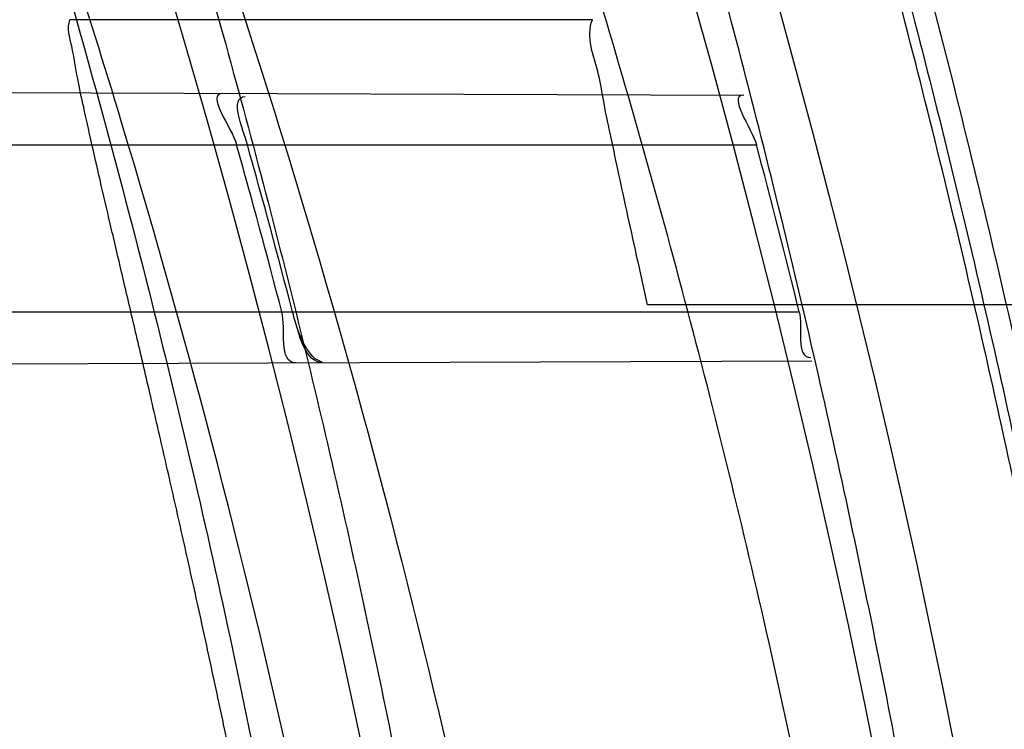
# Model space of a CAD drawing. Header units: millimetres. Extents: x 0 to 297, y 0 to 210.
# Tile 98 of 256: x 147.6259 to 147.6554, y 92.9366 to 92.9578. Entities that reach past the tile are written whole.
import ezdxf

# ---------------------------------------------------------------- set-up
doc = ezdxf.new("R2010")
doc.units = ezdxf.units.MM
doc.header["$LTSCALE"] = 16.335
doc.layers.get('0').update_dxf_attribs({"linetype": 'CONTINUOUS'})
for name, color, linetype in [('01_GLOBAL', 7, 'CONTINUOUS'), ('INTFCLR_1', 7, 'CONTINUOUS'), ('INTFCLR_144815', 7, 'CONTINUOUS')]:
    doc.layers.add(name, color=color, linetype=linetype)

msp = doc.modelspace()

# ---------------------------------------------------------------- linework, layer by layer
at = {"color": 7, "linetype": 'Continuous'}
msp.add_circle((148.0808034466, 92.1164639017), 1.9, dxfattribs=at)
at = {"color": 9, "linetype": 'Continuous'}
msp.add_arc((148.0808034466, 92.1164639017), 1.8756493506, 92.9674534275, 177.0325465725, dxfattribs=at)
at = {"layer": '01_GLOBAL', "color": 7, "linetype": 'Continuous'}
msp.add_circle((148.0808034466, 92.1164639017), 1.925, dxfattribs=at)
at = {"layer": 'INTFCLR_1', "color": 9, "linetype": 'Continuous'}
for p, q in [((147.6037535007, 92.95573769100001), (147.6475919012, 92.9555846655)), ((147.605059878, 92.9541036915), (147.6479681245, 92.9541036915)), ((147.6065565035, 92.9491036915), (147.649248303, 92.9491036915)), ((147.6062380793, 92.94747836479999), (147.6496285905, 92.9476298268))]:
    msp.add_line(p, q, dxfattribs=at)
at = {"layer": 'INTFCLR_1', "color": 7, "linetype": 'Continuous'}
msp.add_line((147.6349910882, 92.94757873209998), (147.6347683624, 92.94769504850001), dxfattribs=at)
at = {"layer": 'INTFCLR_1', "color": 6, "linetype": 'Continuous'}
for centre, radius, start, end in [((147.3556636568, 92.8766036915), 0.3017258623, 270, 90.00000002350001), ((147.3556636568, 92.8766036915), 0.2867456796, 270, 90.00000002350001), ((147.355685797, 92.8766051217), 0.2873793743, 14.6121631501, 15.6448325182), ((147.3559944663, 92.87660513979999), 0.2873923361, 14.6114857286, 15.6441050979), ((147.3556851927, 92.87660493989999), 0.3023828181, 13.8722679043, 14.8502447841)]:
    msp.add_arc(centre, radius, start, end, dxfattribs=at)
at = {"layer": 'INTFCLR_1', "color": 9, "linetype": 'Continuous'}
for points, knots in [([(147.6239207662, 92.7833025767), (147.6245143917, 92.7849178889), (147.625677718, 92.78817961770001), (147.6278942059, 92.7947943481), (147.6314905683, 92.8066675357), (147.6348253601, 92.820603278), (147.6370274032, 92.8330582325), (147.637953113, 92.83941797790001), (147.6384308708, 92.8430963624), (147.6395335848, 92.8523310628), (147.6406793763, 92.8681102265), (147.6404956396, 92.88672685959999), (147.639629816, 92.89879125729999), (147.6390851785, 92.90436193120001), (147.6386841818, 92.9080669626), (147.6374452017, 92.918066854), (147.6346320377, 92.9340794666), (147.6305782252, 92.9497128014), (147.6276786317, 92.9589915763), (147.6265880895, 92.96231049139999), (147.6249290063, 92.96719941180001), (147.621186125, 92.9774204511), (147.6147225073, 92.99242174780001), (147.6073615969, 93.00659423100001), (147.6022300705, 93.01531748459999), (147.59983173, 93.0192005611), (147.598238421, 93.02173172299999), (147.5939293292, 93.0283886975), (147.5867086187, 93.03860548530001), (147.5766787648, 93.0510431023), (147.5681834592, 93.0603660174), (147.5622490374, 93.0663251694), (147.5589678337, 93.0694802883), (147.5544151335, 93.07373538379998), (147.5480427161, 93.0793069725), (147.541144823, 93.084712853), (147.5367712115, 93.0878231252), (147.5346401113, 93.08925308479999), (147.533241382, 93.0901520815), (147.5319885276, 93.09091746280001), (147.5308874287, 93.09154948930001), (147.5299491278, 93.09203983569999), (147.5291251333, 93.09242738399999), (147.5284918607, 93.0926304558), (147.5279419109, 93.0927747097), (147.5276450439, 93.0924128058), (147.5279068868, 93.09190500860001), (147.528285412, 93.09126392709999), (147.528982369, 93.0903782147), (147.5299093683, 93.0892868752), (147.53099579, 93.0880857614), (147.5321866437, 93.08680384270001), (147.5339471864, 93.0849402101), (147.5364529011, 93.0823207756), (147.5411298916, 93.0774130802), (147.546237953, 93.07190717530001), (147.5508912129, 93.0666447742), (147.5537675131, 93.0632984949), (147.5583927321, 93.0578052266), (147.5654736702, 93.0489031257), (147.5747566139, 93.03595157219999), (147.581475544, 93.0253784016), (147.5858745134, 93.0178524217), (147.5888592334, 93.01255911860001), (147.5940084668, 93.0028972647), (147.6008853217, 92.9883069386), (147.605629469, 92.9761424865), (147.6078360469, 92.9698354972)], [0, 0, 0, 0, 0.0103792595, 0.0208842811, 0.0420721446, 0.0851858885, 0.1071984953, 0.1183380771, 0.123943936, 0.1295693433, 0.1744299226, 0.2192388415, 0.2417237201, 0.2473597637, 0.2529962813, 0.2641993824, 0.3081295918, 0.3509327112, 0.3614952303, 0.3667582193, 0.3720021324, 0.3926323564, 0.4323913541, 0.4704239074, 0.4888657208, 0.4934194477, 0.497950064, 0.5069039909, 0.5412450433, 0.5733438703, 0.6032118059, 0.6172673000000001, 0.6240601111, 0.6306649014, 0.6548506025, 0.6750843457, 0.6834913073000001, 0.6872123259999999, 0.6905622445, 0.6935176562, 0.6960693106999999, 0.6982084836, 0.6999280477, 0.7014829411, 0.7024060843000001, 0.7029587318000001, 0.7038763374, 0.7054334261, 0.7076628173, 0.7105600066, 0.714112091, 0.7174145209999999, 0.7211168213, 0.7295725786, 0.7392778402, 0.7620040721, 0.7748640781, 0.7816422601, 0.7886165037, 0.8181744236, 0.8502177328, 0.884679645, 0.8936796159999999, 0.902792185, 0.9213283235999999, 0.9597006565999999, 1, 1, 1, 1]), ([(147.5311764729, 93.0916036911), (147.5318287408, 93.0916035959), (147.5336257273, 93.09064726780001), (147.5357695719, 93.0894825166), (147.5378575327, 93.08815416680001), (147.540022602, 93.08673125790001), (147.5444669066, 93.0836295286), (147.5514777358, 93.0782474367), (147.5579605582, 93.07269628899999), (147.5625922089, 93.06845780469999), (147.5659282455, 93.06531718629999), (147.5719597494, 93.05938825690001), (147.580595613, 93.0501132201), (147.5907946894, 93.0377377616), (147.5981414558, 93.0275676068), (147.6025258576, 93.02094069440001), (147.60414614, 93.0184223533), (147.6065841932, 93.01456039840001), (147.6117989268, 93.0058880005), (147.6192817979, 92.99179533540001), (147.6258568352, 92.9768697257), (147.6296645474, 92.9666988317), (147.6313517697, 92.961835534), (147.6324604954, 92.9585349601), (147.6354073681, 92.94931094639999), (147.6395285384, 92.9337676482), (147.6423901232, 92.91783829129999), (147.6436501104, 92.9078915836), (147.6440578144, 92.90420708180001), (147.6446115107, 92.8986677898), (147.6454917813, 92.88667134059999), (147.6456786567, 92.8681563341), (147.6445135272, 92.85246501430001), (147.6433925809, 92.8432832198), (147.6429068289, 92.8396251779), (147.6419655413, 92.8333000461), (147.6397259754, 92.82091051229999), (147.6363346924, 92.80705067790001), (147.6326792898, 92.79524665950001), (147.6304259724, 92.7886688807), (147.6292433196, 92.78542534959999), (147.6286398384, 92.7838190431)], [0, 0, 0, 0, 0.0056084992, 0.016622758, 0.0214510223, 0.0268121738, 0.0389184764, 0.0680276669, 0.1027789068, 0.1122614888, 0.1220107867, 0.1421735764, 0.1849752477, 0.2309092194, 0.2799812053, 0.2927645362, 0.2992310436, 0.3057293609, 0.3320345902, 0.3862266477, 0.4428037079, 0.4721337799, 0.479586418, 0.4870651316, 0.5020714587, 0.5628449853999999, 0.6251697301, 0.6410581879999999, 0.6490513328, 0.6570434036, 0.6889243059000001, 0.7524504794, 0.8160576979, 0.8240355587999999, 0.8319861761, 0.8477866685, 0.8790166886, 0.9402183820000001, 0.9703167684, 0.9852456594, 1, 1, 1, 1]), ([(147.5311764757, 92.6616036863), (147.5310781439, 92.6616036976), (147.5308373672, 92.6616511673), (147.5308497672, 92.6620839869), (147.5311074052, 92.66252928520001), (147.5315528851, 92.66319115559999), (147.5322318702, 92.6640149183), (147.5335407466, 92.6654986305), (147.5355593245, 92.6676144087), (147.5383533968, 92.67047263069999), (147.5428736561, 92.67507601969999), (147.5478811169, 92.68027873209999), (147.5524841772, 92.6852758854), (147.5549756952, 92.68805332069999), (147.5564519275, 92.6897231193), (147.5603658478, 92.69419510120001), (147.5671547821, 92.70234315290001), (147.5765732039, 92.71484082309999), (147.5842592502, 92.7262958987), (147.5891039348, 92.7342592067), (147.5913524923, 92.7381219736), (147.5928653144, 92.74076896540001), (147.5970335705, 92.74827048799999), (147.6034974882, 92.7611245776), (147.6097854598, 92.7761068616), (147.6137211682, 92.7870999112), (147.6155837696, 92.7927940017), (147.6166180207, 92.7961131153), (147.6191666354, 92.8045735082), (147.6229221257, 92.8193173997), (147.6259956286, 92.83708214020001), (147.6273158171, 92.8488648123), (147.6277944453, 92.8543974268), (147.6280778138, 92.8581145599), (147.6286975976, 92.86830028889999), (147.6288639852, 92.8849640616), (147.6276820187, 92.90156740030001), (147.6264527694, 92.9116340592), (147.6259502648, 92.9152888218), (147.6251474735, 92.9207210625), (147.6231505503, 92.93223826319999), (147.6191057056, 92.949481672), (147.6148598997, 92.9628870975), (147.6125223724, 92.96940981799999)], [0, 0, 0, 0, 0.0008731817, 0.001718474, 0.0032338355, 0.0055641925, 0.0087322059, 0.0127298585, 0.0231213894, 0.0346993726, 0.0482226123, 0.08041255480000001, 0.0988155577, 0.1085507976, 0.1135449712, 0.1186069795, 0.1613231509, 0.207686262, 0.2575123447, 0.2837454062, 0.2904461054, 0.2972015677, 0.3108182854, 0.366650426, 0.4248609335, 0.4549769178, 0.4703146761, 0.4780576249, 0.4858477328, 0.5487775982, 0.6130123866, 0.6457680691, 0.6540347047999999, 0.6623246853, 0.6788711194, 0.7446474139, 0.8101273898, 0.8265053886, 0.8346996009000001, 0.8428861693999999, 0.8752668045, 0.9384714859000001, 1, 1, 1, 1])]:
    msp.add_open_spline(points, degree=3, knots=knots, dxfattribs=at)
at = {"layer": 'INTFCLR_1', "color": 6, "linetype": 'Continuous'}
for points, knots in [([(147.5524190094, 93.0916036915), (147.5518087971, 93.0916036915), (147.5529114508, 93.08950324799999), (147.5538583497, 93.08834455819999), (147.5554058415, 93.0863113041), (147.5573153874, 93.0840115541), (147.5597564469, 93.0810765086), (147.5626098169, 93.0776680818), (147.5656703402, 93.073960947), (147.5686923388, 93.0702356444), (147.571505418, 93.0666872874), (147.5740879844, 93.06335701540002), (147.5764364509, 93.0602594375), (147.5785589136, 93.05739951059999), (147.5804701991, 93.0547707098), (147.5821890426, 93.05236174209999), (147.5837330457, 93.05015870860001), (147.5851142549, 93.0481557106), (147.5863481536, 93.04633959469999), (147.5874498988, 93.04469533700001), (147.5884368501, 93.0432038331), (147.5893145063, 93.04186262), (147.590301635, 93.0403384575), (147.5913416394, 93.03871140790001), (147.5924164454, 93.0370044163), (147.5934051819, 93.03541431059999), (147.5944675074, 93.0336832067), (147.5954727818, 93.0320194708), (147.5963989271, 93.0304656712), (147.5972040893, 93.0291000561), (147.5980924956, 93.0275744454), (147.5990691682, 93.0258742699), (147.6001439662, 93.02397450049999), (147.6013258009, 93.02184928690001), (147.6026254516, 93.0194658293), (147.6040567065, 93.016782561), (147.6056293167, 93.01375936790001), (147.6073520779, 93.0103498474), (147.6092357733, 93.0064972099), (147.6112959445, 93.00212210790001), (147.6135459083, 92.9971289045), (147.6159975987, 92.99139551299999), (147.6186600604, 92.9847751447), (147.621540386, 92.9770580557), (147.6245995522, 92.96806700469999), (147.6276353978, 92.9580497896), (147.6304347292, 92.9474285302), (147.6328479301, 92.9366846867), (147.6348548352, 92.9259114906), (147.6364550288, 92.91515159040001), (147.6376568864, 92.9044033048), (147.6384643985, 92.8936919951), (147.6388848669, 92.883007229), (147.638923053, 92.8723658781), (147.6385832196, 92.8617581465), (147.6378679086, 92.85118540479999), (147.6367790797, 92.8406561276), (147.6353146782, 92.8301491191), (147.6334744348, 92.81967840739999), (147.6312492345, 92.80922126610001), (147.6286373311, 92.7987909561), (147.6256726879, 92.7885321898), (147.6225298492, 92.77894344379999), (147.6194333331, 92.7704309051), (147.6165578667, 92.7631606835), (147.613914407, 92.756913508), (147.6114912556, 92.751504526), (147.6092772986, 92.74679278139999), (147.6072566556, 92.7426627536), (147.6054148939, 92.7390284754), (147.6037381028, 92.7358200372), (147.6022167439, 92.7329849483), (147.6008394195, 92.7304773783), (147.5995919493, 92.72825221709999), (147.5984619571, 92.7262722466), (147.5974378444, 92.724505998), (147.5965123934, 92.7229325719), (147.5956788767, 92.7215330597), (147.5947260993, 92.71995062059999), (147.5936842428, 92.71824390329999), (147.5924549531, 92.71626272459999), (147.5913949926, 92.7145809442), (147.5904087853, 92.71303704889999), (147.5895314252, 92.7116777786), (147.5885421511, 92.7101629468), (147.5874297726, 92.7084808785), (147.5861816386, 92.706620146), (147.5847816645, 92.7045655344), (147.5832139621, 92.7023025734), (147.5814607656, 92.69981828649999), (147.5795082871, 92.69710583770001), (147.5773377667, 92.6941536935), (147.5749300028, 92.69095159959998), (147.5722786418, 92.6875081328), (147.5693828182, 92.6838337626), (147.5662651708, 92.67997262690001), (147.5630841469, 92.6761093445), (147.5601062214, 92.67254834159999), (147.5575479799, 92.66947614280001), (147.5555504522, 92.6670757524), (147.5539276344, 92.6649548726), (147.5529496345, 92.6637602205), (147.5517963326, 92.66160369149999), (147.5524190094, 92.66160369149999)], [0, 0, 0, 0, 0.0038604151, 0.0075016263, 0.0124785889, 0.0188917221, 0.0268498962, 0.0364677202, 0.04706947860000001, 0.0572444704, 0.0668187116, 0.0757144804, 0.08390538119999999, 0.0914099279, 0.098245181, 0.1044667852, 0.1101313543, 0.1152642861, 0.1198589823, 0.1240215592, 0.1277856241, 0.1311734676, 0.1341617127, 0.1392736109, 0.1433897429, 0.1469230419, 0.1511192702, 0.1562389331, 0.1592204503, 0.1625628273, 0.1662680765, 0.1703891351, 0.1749670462, 0.1800766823, 0.185772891, 0.1921413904, 0.1993155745, 0.2073310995, 0.2163076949, 0.2264451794, 0.2379233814, 0.250953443, 0.2658909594, 0.2830621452, 0.3030578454, 0.3259639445, 0.3492662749, 0.372530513, 0.3956109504, 0.4185782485, 0.4413347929, 0.4640172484, 0.48651927, 0.5089682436, 0.5313242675, 0.553647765, 0.5759939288, 0.5982772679, 0.6207473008, 0.6432362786, 0.6658996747, 0.6887559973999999, 0.7107777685, 0.7297237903, 0.7460531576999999, 0.7602331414, 0.7726347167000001, 0.7835467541, 0.7931663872, 0.8017211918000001, 0.8093215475, 0.8160683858, 0.8220758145, 0.8274205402, 0.8322066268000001, 0.8364980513, 0.8403368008, 0.8437547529, 0.8468031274, 0.8520223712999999, 0.8564046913, 0.8615533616, 0.8645986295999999, 0.8679945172, 0.8717882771, 0.8760445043, 0.8807522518, 0.8859628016, 0.8917731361, 0.8981681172, 0.9051985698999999, 0.9129160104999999, 0.9213486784, 0.9305434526, 0.9404096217, 0.9509435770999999, 0.9619432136, 0.9720502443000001, 0.9803711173, 0.9870628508, 0.9922716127, 0.99606073, 1, 1, 1, 1]), ([(147.5524190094, 92.66160369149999), (147.5531143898, 92.66160369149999), (147.5543203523, 92.6624163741), (147.5561744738, 92.6635325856), (147.5583002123, 92.66507723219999), (147.560928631, 92.6670898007), (147.5640582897, 92.6696593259), (147.5675074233, 92.6726544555), (147.5710070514, 92.6758564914), (147.574310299, 92.6790215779), (147.5773371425, 92.6820373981), (147.5800923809, 92.6848835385), (147.5825889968, 92.6875456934), (147.5848455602, 92.6900206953), (147.5868773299, 92.69230773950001), (147.5887011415, 92.69440843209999), (147.5903405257, 92.6963368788), (147.5918089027, 92.69809721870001), (147.59312239, 92.69969855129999), (147.5942950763, 92.7011505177), (147.5953447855, 92.7024683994), (147.5962981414, 92.7036803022), (147.5972372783, 92.7048876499), (147.5982377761, 92.70618954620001), (147.5992999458, 92.7075906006), (147.6003509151, 92.70899661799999), (147.6013832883, 92.71039607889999), (147.6024574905, 92.7118722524), (147.6036466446, 92.7135309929), (147.6049757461, 92.71541616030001), (147.6064609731, 92.7175638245), (147.6081179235, 92.7200131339), (147.6099603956, 92.72280467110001), (147.6120026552, 92.725988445), (147.6142665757, 92.7296344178), (147.6167734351, 92.73382309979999), (147.6195429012, 92.73865281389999), (147.6225956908, 92.7442536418), (147.6259494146, 92.7507780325), (147.6296263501, 92.7584542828), (147.6335547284, 92.7673916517), (147.6374822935, 92.777309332), (147.6411546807, 92.7877658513), (147.6444163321, 92.7983650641), (147.6472390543, 92.8090034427), (147.6496322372, 92.81966957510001), (147.6515947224, 92.830307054), (147.6531423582, 92.84094476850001), (147.6542785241, 92.8515373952), (147.6550140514, 92.86210180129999), (147.655355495, 92.8726275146), (147.6553083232, 92.8831163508), (147.6548760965, 92.8935745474), (147.6540611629, 92.9039954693), (147.6528633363, 92.9143835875), (147.6512816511, 92.9247373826), (147.649316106, 92.935041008), (147.6469588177, 92.94531754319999), (147.6442058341, 92.9555541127), (147.6410435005, 92.9657625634), (147.6374805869, 92.97589100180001), (147.6336594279, 92.98555735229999), (147.6298256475, 92.9943126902), (147.6262354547, 93.0018480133), (147.6229615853, 93.0082575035), (147.6199846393, 93.0137592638), (147.617284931, 93.01850609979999), (147.6148405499, 93.0226260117), (147.6126315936, 93.0262165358), (147.6106351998, 93.029359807), (147.6088346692, 93.032115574), (147.6072125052, 93.0345383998), (147.6057564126, 93.0366668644), (147.6044486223, 93.0385420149), (147.6032796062, 93.0401903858), (147.6022307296, 93.04164776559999), (147.6012884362, 93.0429399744), (147.6003875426, 93.0441606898), (147.599451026, 93.0454152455), (147.5984191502, 93.0467800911), (147.5973563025, 93.048166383), (147.5962900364, 93.04953808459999), (147.5952102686, 93.0509094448), (147.5940251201, 93.0523937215), (147.5927013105, 93.0540257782), (147.5912185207, 93.05582248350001), (147.5895625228, 93.05779146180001), (147.5877136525, 93.05994306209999), (147.5856554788, 93.0622827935), (147.583366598, 93.0648176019), (147.5808303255, 93.0675463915), (147.5780323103, 93.07046241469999), (147.5749547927, 93.0735545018), (147.5715984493, 93.0767954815), (147.5680191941, 93.0800963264), (147.5644644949, 93.08320501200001), (147.5612102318, 93.085894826), (147.5584715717, 93.08800309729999), (147.5562664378, 93.089614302), (147.5543599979, 93.09076625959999), (147.5531273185, 93.0916036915), (147.5524190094, 93.0916036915)], [0, 0, 0, 0, 0.0042187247, 0.0081401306, 0.0133978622, 0.0200459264, 0.0282638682, 0.0379443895, 0.0477615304, 0.05703690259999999, 0.0656973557, 0.0736821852, 0.0810680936, 0.0878383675, 0.0940009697, 0.0996271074, 0.1047154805, 0.1093563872, 0.1135342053, 0.1172803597, 0.1206792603, 0.1237557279, 0.1266349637, 0.1299589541, 0.1337168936, 0.1373013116, 0.1406085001, 0.1442672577, 0.148377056, 0.1529904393, 0.1582606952, 0.164218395, 0.1709303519, 0.1785521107, 0.1871652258, 0.1969659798, 0.2081658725, 0.2209392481, 0.2356613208, 0.2526660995, 0.2725685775, 0.2948769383, 0.3173640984, 0.3397873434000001, 0.3621386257, 0.3841211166, 0.4060891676, 0.4277469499, 0.4493218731, 0.470705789, 0.4919793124, 0.5131981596, 0.5343255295, 0.5554668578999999, 0.5765984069, 0.5977513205, 0.6189954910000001, 0.6402209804, 0.6617015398, 0.6832900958, 0.7050415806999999, 0.7268239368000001, 0.7463339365, 0.7630160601, 0.7774553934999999, 0.7899931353, 0.8009638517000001, 0.8105830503, 0.8190545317, 0.8265380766, 0.8331730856, 0.8390248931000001, 0.8442268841, 0.8488182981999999, 0.8528943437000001, 0.8564866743, 0.8597116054, 0.8625968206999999, 0.8656908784, 0.8692094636, 0.8729771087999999, 0.8762884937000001, 0.879749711, 0.8835661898, 0.8878115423, 0.8924986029, 0.8976989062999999, 0.9034198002, 0.9097088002, 0.9166034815, 0.9241390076, 0.9323094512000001, 0.9411199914, 0.9506041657, 0.9606137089, 0.9706541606, 0.9792553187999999, 0.9862062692, 0.9916647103, 0.9957028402, 1, 1, 1, 1])]:
    msp.add_open_spline(points, degree=3, knots=knots, dxfattribs=at)
for points in [[(147.6320062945, 92.9556390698), (147.6314763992, 92.95564091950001), (147.6322753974, 92.9546139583), (147.6324182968, 92.9541036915)], [(147.6327404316, 92.9541036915), (147.6326109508, 92.95456606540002), (147.6321899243, 92.9555441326), (147.6326700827, 92.9555424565)], [(147.6475919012, 92.9555846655), (147.6470825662, 92.95558644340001), (147.6478375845, 92.95459601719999), (147.6479681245, 92.9541036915)], [(147.6341861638, 92.94757592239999), (147.6336583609, 92.94757408), (147.6339032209, 92.9485929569), (147.6337700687, 92.9491036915)], [(147.649248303, 92.9491036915), (147.6493610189, 92.9486472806), (147.6491258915, 92.94773521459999), (147.6495960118, 92.9477368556)]]:
    msp.add_open_spline(points, degree=3, dxfattribs=at)
at = {"layer": 'INTFCLR_1', "color": 7, "linetype": 'Continuous'}
for points in [[(147.6347683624, 92.94769504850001), (147.6343873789, 92.9480502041), (147.6342250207, 92.94860007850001), (147.6340921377, 92.9491036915)], [(147.6349910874, 92.94757873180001), (147.6344978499, 92.947577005), (147.6343008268, 92.9483368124), (147.6341766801, 92.94881417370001)]]:
    msp.add_open_spline(points, degree=3, dxfattribs=at)
at = {"layer": 'INTFCLR_144815', "color": 9, "linetype": 'Continuous'}
msp.add_line((147.6430634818, 92.9578453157), (147.627433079, 92.9578453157), dxfattribs=at)
at = {"layer": 'INTFCLR_144815', "color": 6, "linetype": 'Continuous'}
msp.add_line((147.6621585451, 92.94930777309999), (147.6447096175, 92.94930777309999), dxfattribs=at)
for radius in [0.3190566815, 0.3040475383]:
    msp.add_circle((147.3556636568, 92.8766036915), radius, dxfattribs=at)
for radius, start, end in [(0.4398395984, 313.9937911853, 154.5150993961), (0.3391361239, 316.9838592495, 43.0161407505)]:
    msp.add_arc((147.3556636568, 92.8766036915), radius, start, end, dxfattribs=at)
at = {"layer": 'INTFCLR_144815', "color": 9, "linetype": 'Continuous'}
for centre, radius, start, end in [((147.3556636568, 92.87660369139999), 0.3298406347, 314.0862202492, 45.9137797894), ((147.3556636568, 92.8766036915), 0.3198467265, 314.0319604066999, 45.9680396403)]:
    msp.add_arc(centre, radius, start, end, dxfattribs=at)
at = {"layer": 'INTFCLR_144815', "color": 6, "linetype": 'Continuous'}
for points, knots in [([(147.6577759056, 92.87660369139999), (147.6577759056, 92.87817500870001), (147.6577525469, 92.88131803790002), (147.6576474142, 92.88603238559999), (147.6574721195, 92.8907467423), (147.6572265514, 92.8954611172), (147.656910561, 92.9001754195), (147.656523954, 92.904889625), (147.6560665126, 92.90960350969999), (147.6555379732, 92.9143169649), (147.6549380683, 92.91902960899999), (147.6542664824, 92.923741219), (147.6535229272, 92.9284511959), (147.6527070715, 92.93315910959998), (147.6518186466, 92.93786409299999), (147.6508573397, 92.9425655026), (147.6498229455, 92.9472621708), (147.6487152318, 92.95195313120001), (147.6475341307, 92.9566368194), (147.6462795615, 92.96131189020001), (147.64495167, 92.965976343), (147.6435506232, 92.97062836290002), (147.6420768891, 92.97526542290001), (147.6405310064, 92.97988513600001), (147.6389138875, 92.98448439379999), (147.6372266, 92.9890601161), (147.6354706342, 92.99360858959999), (147.6336477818, 92.99812590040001), (147.6317603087, 93.00260760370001), (147.6298109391, 93.0070488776), (147.6278029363, 93.0114444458), (147.6257401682, 93.0157885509), (147.62362715, 93.0200749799), (147.621469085, 93.0242970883), (147.6192719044, 93.0284478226), (147.6170422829, 93.0325197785), (147.6147876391, 93.03650527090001), (147.6125161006, 93.0403964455), (147.6102364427, 93.04418540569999), (147.6079579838, 93.04786437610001), (147.6056904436, 93.05142588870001), (147.603443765, 93.05486297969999), (147.6012279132, 93.0581693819), (147.5990526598, 93.06133970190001), (147.5969273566, 93.0643695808), (147.5948607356, 93.06725579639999), (147.5928607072, 93.069996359), (147.5909342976, 93.07259041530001), (147.5890876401, 93.0750381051), (147.5873260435, 93.0773403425), (147.5856536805, 93.07949911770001), (147.5840734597, 93.0815175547), (147.5825868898, 93.0834000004), (147.5811945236, 93.0851514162), (147.5798962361, 93.08677702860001), (147.578691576, 93.08828191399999), (147.577579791, 93.08967101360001), (147.5765599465, 93.0909489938), (147.57563099, 93.0921203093), (147.5747919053, 93.09318871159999), (147.5740415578, 93.0941585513), (147.5733789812, 93.0950309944), (147.5728023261, 93.0958162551), (147.5723120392, 93.096495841), (147.5718077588, 93.09728362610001), (147.5713359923, 93.09785424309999), (147.5710071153, 93.09909758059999), (147.5713403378, 93.0991036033)], [0, 0, 0, 0, 0.0193233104, 0.0386508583, 0.0579871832, 0.0773361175, 0.09670245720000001, 0.1160893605, 0.1355016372, 0.1549417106, 0.174414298, 0.1939209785, 0.2134662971, 0.2330504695, 0.2526773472, 0.2723461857, 0.2920601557, 0.3118166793, 0.3316176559, 0.3514587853, 0.371340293, 0.3912557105, 0.4112029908, 0.4311730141, 0.4511607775, 0.4711544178, 0.4911445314, 0.5111169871, 0.5310562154, 0.5509444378, 0.5707608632, 0.5904818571, 0.6100808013, 0.6295279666, 0.6487906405, 0.6678329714, 0.6866163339, 0.7050996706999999, 0.7232399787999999, 0.7409930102, 0.7583142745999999, 0.7751600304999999, 0.7914883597, 0.8072603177, 0.8224409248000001, 0.8370001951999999, 0.8509135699, 0.8641629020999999, 0.8767346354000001, 0.8886194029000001, 0.8998117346, 0.9103161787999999, 0.9201431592, 0.929309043, 0.9378311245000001, 0.9457272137, 0.9530145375, 0.9597112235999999, 0.9658341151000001, 0.9713985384, 0.9764187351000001, 0.9809091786, 0.9848838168, 0.9883571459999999, 0.9913427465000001, 0.9959015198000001, 1, 1, 1, 1]), ([(147.5784687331, 92.65410377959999), (147.5781248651, 92.65411009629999), (147.5784667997, 92.6553861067), (147.5789335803, 92.6559818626), (147.5794381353, 92.656793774), (147.5799269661, 92.65749477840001), (147.5805020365, 92.6583039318), (147.581162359, 92.6592026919), (147.5819099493, 92.66020143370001), (147.5827456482, 92.66130133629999), (147.5836709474, 92.66250732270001), (147.5846879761, 92.6638247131), (147.5857985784, 92.6652591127), (147.5870029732, 92.6668144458), (147.5882990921, 92.66849222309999), (147.5896836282, 92.6702928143), (147.5911548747, 92.6722190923), (147.5927145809, 92.6742789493), (147.5943650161, 92.6764816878), (147.596103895, 92.67883130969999), (147.5979255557, 92.6813277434), (147.599823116, 92.6839695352), (147.6017910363, 92.68675738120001), (147.6038223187, 92.689690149), (147.6059091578, 92.6927656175), (147.6080430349, 92.6959804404), (147.610214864, 92.6993301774), (147.6124151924, 92.7028094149), (147.6146343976, 92.70641190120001), (147.6168628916, 92.71013072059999), (147.6190913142, 92.71395848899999), (147.6213106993, 92.7178875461), (147.6235126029, 92.7219101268), (147.6256891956, 92.72601851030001), (147.6278333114, 92.73020512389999), (147.6299384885, 92.73446266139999), (147.631998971, 92.73878415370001), (147.6340096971, 92.7431630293), (147.635966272, 92.7475931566), (147.6378649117, 92.7520688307), (147.6397023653, 92.75658470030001), (147.6414762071, 92.7611366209), (147.6431808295, 92.76571122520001), (147.6448144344, 92.7703031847), (147.6463777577, 92.7749136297), (147.6478725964, 92.77954824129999), (147.6492992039, 92.7842086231), (147.6506556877, 92.7888890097), (147.651941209, 92.79358669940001), (147.653154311, 92.79829575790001), (147.6542942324, 92.8030117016), (147.6553612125, 92.8077336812), (147.656355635, 92.81246156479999), (147.6572778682, 92.8171953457), (147.6581281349, 92.82193449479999), (147.6589065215, 92.8266777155), (147.6596131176, 92.831423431), (147.6602481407, 92.8361706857), (147.6608118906, 92.84091921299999), (147.6613046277, 92.8456686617), (147.6617265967, 92.8504187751), (147.6620780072, 92.8551692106), (147.6623590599, 92.8599199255), (147.662569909, 92.86467073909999), (147.6627106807, 92.8694216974), (147.6627814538, 92.87417265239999), (147.6627822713, 92.87892366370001), (147.6627131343, 92.88367460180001), (147.6625740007, 92.8884255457), (147.6623647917, 92.8931763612), (147.6620853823, 92.8979270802), (147.6617356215, 92.9026774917), (147.6613153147, 92.90742751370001), (147.6608242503, 92.91217686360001), (147.6602621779, 92.9169253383), (147.6596288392, 92.921672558), (147.6589239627, 92.9264180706), (147.6581472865, 92.93116125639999), (147.6572985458, 92.9359014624), (147.6563774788, 92.9406379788), (147.6553839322, 92.9453695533), (147.654317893, 92.950094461), (147.6531794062, 92.9548110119), (147.6519684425, 92.9595180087), (147.6506848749, 92.96421469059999), (147.6493287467, 92.9688997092), (147.6479004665, 92.97357066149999), (147.6464007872, 92.97822446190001), (147.6448306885, 92.98285783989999), (147.6431912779, 92.987467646), (147.6414839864, 92.9920503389), (147.6397106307, 92.9966019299), (147.6378734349, 93.00111803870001), (147.6359750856, 93.0055938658), (147.6340187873, 93.01002417), (147.6320083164, 93.01440325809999), (147.6299480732, 93.0187249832), (147.6278431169, 93.02298277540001), (147.6256991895, 93.02716968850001), (147.623522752, 93.0312784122), (147.6213209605, 93.0353013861), (147.6191016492, 93.0392308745), (147.6168732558, 93.0430591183), (147.6146447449, 93.04677845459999), (147.6124254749, 93.0503814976), (147.6102250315, 93.0538613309), (147.6080530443, 93.0572116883), (147.6059189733, 93.0604271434), (147.6038319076, 93.0635032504), (147.6018003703, 93.06643665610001), (147.5998321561, 93.0692251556), (147.5979341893, 93.0718677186), (147.5961124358, 93.07436445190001), (147.5943718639, 93.076716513), (147.5927164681, 93.07892596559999), (147.5911492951, 93.0809956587), (147.5896725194, 93.0829290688), (147.5882875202, 93.0847301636), (147.5869950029, 93.086403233), (147.5857951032, 93.08795275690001), (147.5846874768, 93.08938331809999), (147.5836714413, 93.09069941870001), (147.5827460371, 93.0919055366), (147.5819101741, 93.0930056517), (147.5811625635, 93.0940044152), (147.5805021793, 93.0949032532), (147.57992705, 93.09571248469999), (147.5794381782, 93.0964135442), (147.5789336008, 93.0972254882), (147.5784668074, 93.0978212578), (147.578124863, 93.0990972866), (147.5784687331, 93.0991036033)], [0, 0, 0, 0, 0.0021236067, 0.0044659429, 0.005996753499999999, 0.007775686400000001, 0.0098091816, 0.0121043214, 0.0146687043, 0.0175100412, 0.0206343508, 0.0240542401, 0.0277864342, 0.0318356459, 0.0362005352, 0.040877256, 0.0458603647, 0.0511668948, 0.0568307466, 0.06285557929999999, 0.0692156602, 0.07591263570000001, 0.0829392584, 0.09028590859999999, 0.0979403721, 0.1058876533, 0.114110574, 0.1225900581, 0.1313055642, 0.140235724, 0.1493588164, 0.1586532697, 0.1680981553, 0.1776734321, 0.1873601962, 0.1971407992, 0.2069991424, 0.2169205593, 0.2268918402, 0.236901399, 0.2469387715, 0.256994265, 0.2670652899, 0.2770813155, 0.2870874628, 0.2971238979, 0.3071487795, 0.3171804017, 0.3272115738, 0.3372204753, 0.347205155, 0.3571681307, 0.3671107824, 0.3770356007, 0.3869457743, 0.396839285, 0.4067137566, 0.4165706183, 0.4264117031, 0.436238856, 0.4460529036, 0.4558561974, 0.465649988, 0.4754369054, 0.4852183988, 0.4949970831, 0.5047743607, 0.514552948, 0.5243342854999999, 0.5341210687, 0.5439147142, 0.5537177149, 0.5635313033, 0.5733577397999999, 0.5831983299, 0.5930548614, 0.6029285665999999, 0.6128203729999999, 0.6227310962, 0.6326618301, 0.642613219, 0.6525827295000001, 0.6625684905, 0.6725713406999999, 0.6825918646, 0.692631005, 0.7026858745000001, 0.7127502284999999, 0.7228203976, 0.7328919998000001, 0.7429592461, 0.7530154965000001, 0.7630529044, 0.7730624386, 0.783033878, 0.7929554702, 0.8028140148, 0.8125949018, 0.8222819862, 0.8318577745, 0.8413032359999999, 0.8505983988, 0.8597223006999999, 0.868653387, 0.8773699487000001, 0.8858505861, 0.894074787, 0.9020233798, 0.9096791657, 0.9170272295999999, 0.9240552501, 0.9307537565, 0.9371162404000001, 0.9431389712, 0.9488208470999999, 0.9541629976, 0.959168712, 0.963842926, 0.9681919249, 0.9722229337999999, 0.9759438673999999, 0.9793632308, 0.9824892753, 0.9853304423, 0.9878949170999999, 0.9901903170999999, 0.992224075, 0.994003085, 0.9955339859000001, 0.9978763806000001, 1, 1, 1, 1]), ([(147.5574681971, 93.0916036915), (147.5570375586, 93.0916036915), (147.5576723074, 93.09011703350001), (147.5583358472, 93.0892847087), (147.5593498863, 93.0878668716), (147.5606285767, 93.08627411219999), (147.5622364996, 93.0842911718), (147.5641604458, 93.08196461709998), (147.5664090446, 93.0792472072), (147.5690057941, 93.07608910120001), (147.571947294, 93.07245933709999), (147.575225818, 93.0683255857), (147.5788235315, 93.0636601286), (147.5826928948, 93.0584672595), (147.586796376, 93.0527337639), (147.5910592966, 93.0464979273), (147.595423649, 93.0397776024), (147.5998100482, 93.03263197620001), (147.6041573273, 93.0251029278), (147.6084000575, 93.0172542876), (147.6124915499, 93.0091318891), (147.616386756, 93.0007937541), (147.6200588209, 92.9922750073), (147.6234808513, 92.9836236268), (147.6266405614, 92.9748635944), (147.6295258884, 92.9660277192), (147.6321308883, 92.9571387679), (147.6344555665, 92.9482068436), (147.6364948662, 92.939264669), (147.638256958, 92.9302947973), (147.6397385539, 92.92133242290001), (147.64094633, 92.9123580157), (147.6418802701, 92.9033999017), (147.6425442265, 92.8944514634), (147.6429407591, 92.88552087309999), (147.6430286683, 92.87957398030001), (147.6430286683, 92.8766036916)], [0, 0, 0, 0, 0.0054582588, 0.0104886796, 0.0173326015, 0.0261201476, 0.0369214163, 0.0494932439, 0.0644526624, 0.0816039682, 0.1013229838, 0.1236661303, 0.1484759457, 0.1759938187, 0.2057431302, 0.2378352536, 0.2717270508, 0.3072978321, 0.3440954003, 0.3819077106, 0.4203669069, 0.459352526, 0.498537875, 0.5379266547, 0.5772553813, 0.6165531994, 0.6557211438, 0.6946413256, 0.7335171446, 0.7719534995, 0.810488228, 0.8486376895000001, 0.8867107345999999, 0.9246290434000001, 0.9623521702, 1, 1, 1, 1]), ([(147.5857237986, 93.0916036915), (147.5853758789, 93.0916036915), (147.5856994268, 93.09031299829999), (147.5861425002, 93.0896962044), (147.5866231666, 93.08886737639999), (147.5870888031, 93.0881506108), (147.587636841, 93.0873240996), (147.5882660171, 93.08640637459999), (147.5889780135, 93.08538740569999), (147.5897734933, 93.08426604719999), (147.590653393, 93.08303795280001), (147.5916183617, 93.0816995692), (147.592668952, 93.0802468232), (147.5938053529, 93.07867577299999), (147.5950274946, 93.076982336), (147.5963347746, 93.0751626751), (147.5977261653, 93.0732130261), (147.5991999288, 93.0711300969), (147.6007536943, 93.06891097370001), (147.6023842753, 93.0665534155), (147.6040876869, 93.06405588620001), (147.605859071, 93.0614177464), (147.6076927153, 93.05863933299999), (147.6095821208, 93.05572198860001), (147.6115200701, 93.0526681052), (147.6134987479, 93.04948109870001), (147.6155098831, 93.0461653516), (147.6175449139, 93.0427261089), (147.6195951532, 93.0391693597), (147.6216519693, 93.0355016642), (147.6237069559, 93.0317299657), (147.6257520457, 93.0278614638), (147.6277796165, 93.02390347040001), (147.6297825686, 93.0198632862), (147.6317543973, 93.01574804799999), (147.633689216, 93.01156464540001), (147.635581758, 93.0073196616), (147.6374273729, 93.0030193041), (147.6392219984, 92.99866937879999), (147.6409621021, 92.9942753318), (147.6426447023, 92.9898420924), (147.6442672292, 92.9853743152), (147.6458276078, 92.98087605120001), (147.6473240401, 92.9763512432), (147.6487551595, 92.9718031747), (147.6501197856, 92.9672351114), (147.6514170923, 92.9626496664), (147.6526463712, 92.958049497), (147.6538071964, 92.9534366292), (147.6548992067, 92.948813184), (147.6559222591, 92.944180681), (147.6568762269, 92.9395408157), (147.6577611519, 92.9348946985), (147.6585770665, 92.9302436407), (147.6593241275, 92.92558837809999), (147.6600024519, 92.92092994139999), (147.6606122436, 92.91626881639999), (147.6611536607, 92.9116057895), (147.6616269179, 92.90694109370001), (147.662032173, 92.9022753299), (147.6623696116, 92.897608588), (147.6626393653, 92.8929413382), (147.6628415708, 92.8882735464), (147.6629763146, 92.88360558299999), (147.6630436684, 92.8789373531), (147.6630436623, 92.8742691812), (147.6629762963, 92.8696009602), (147.6628415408, 92.8649330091), (147.662639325, 92.8602652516), (147.6623695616, 92.85559802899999), (147.6620321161, 92.85093134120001), (147.6616268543, 92.84626561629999), (147.6611535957, 92.84160099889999), (147.6606121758, 92.8369380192), (147.6600023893, 92.8322769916), (147.659324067, 92.8276186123), (147.6585770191, 92.82296346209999), (147.6577611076, 92.8183124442), (147.6568762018, 92.81366644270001), (147.6559222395, 92.80902661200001), (147.6548992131, 92.8043942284), (147.6538072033, 92.79977078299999), (147.6526464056, 92.79515801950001), (147.6514171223, 92.79055782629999), (147.6501198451, 92.7859724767), (147.6487552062, 92.7814043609), (147.6473241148, 92.7768563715), (147.6458276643, 92.77233149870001), (147.6442673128, 92.76783330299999), (147.6426447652, 92.76336546), (147.6409621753, 92.7589322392), (147.6392220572, 92.7545381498), (147.6374274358, 92.7501882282), (147.6355818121, 92.7458878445), (147.6336892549, 92.7416428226), (147.6317544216, 92.73745938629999), (147.6297825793, 92.7333441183), (147.6277796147, 92.7293039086), (147.6257520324, 92.7253458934), (147.6237069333, 92.7214773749), (147.6216519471, 92.71770567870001), (147.6195951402, 92.7140380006), (147.6175449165, 92.7104812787), (147.6155099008, 92.70704206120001), (147.613498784, 92.7037263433), (147.6115201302, 92.7005393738), (147.6095822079, 92.69748553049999), (147.6076928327, 92.6945682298), (147.6058592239, 92.6917898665), (147.6040878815, 92.68915178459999), (147.6023844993, 92.6866542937), (147.6007539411, 92.684296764), (147.5992001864, 92.68207765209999), (147.5977264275, 92.6799947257), (147.5963350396, 92.67804507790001), (147.5950277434, 92.6762253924), (147.5938055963, 92.6745319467), (147.5926691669, 92.6729608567), (147.5916185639, 92.67150809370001), (147.5906535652, 92.67016966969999), (147.5897736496, 92.6689415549), (147.5889781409, 92.6678201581), (147.5882661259, 92.6668011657), (147.5876369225, 92.6658834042), (147.5870888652, 92.6650568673), (147.5866232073, 92.664340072), (147.5861425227, 92.6635112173), (147.585699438, 92.66289440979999), (147.5853758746, 92.66160369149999), (147.5857237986, 92.66160369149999)], [0, 0, 0, 0, 0.0022415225, 0.0046949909, 0.0062948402, 0.0081515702, 0.0102713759, 0.0126610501, 0.0153273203, 0.0182777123, 0.0215194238, 0.0250604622, 0.0289080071, 0.0330699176, 0.0375525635, 0.0423627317, 0.0475050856, 0.0529841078, 0.05880161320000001, 0.0649581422, 0.07145189, 0.07827835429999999, 0.08543053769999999, 0.0928988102, 0.1006709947, 0.1087324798, 0.1170666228, 0.1256550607, 0.1344781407, 0.1435153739, 0.1527460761, 0.1621498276, 0.1717063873, 0.1813963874, 0.1912015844, 0.2011049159, 0.2110906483, 0.2211444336, 0.2312534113, 0.241406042, 0.2515916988, 0.2618021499, 0.2720286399, 0.2822654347, 0.2925056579, 0.3027455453, 0.312979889, 0.3232065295, 0.3334216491, 0.3436244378, 0.3538122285, 0.3639852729, 0.3741416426, 0.3842825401, 0.3944068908, 0.4045165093, 0.4146106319, 0.4246916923, 0.4347594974, 0.444816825, 0.4548636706, 0.4649030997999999, 0.474935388, 0.4849637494, 0.494988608, 0.5050132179, 0.5150380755, 0.5250663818, 0.5350986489, 0.5451379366, 0.5551847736, 0.565241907, 0.5753096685, 0.5853904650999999, 0.5954845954, 0.6055938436, 0.615718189, 0.6258587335, 0.636015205, 0.6461877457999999, 0.6563757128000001, 0.6665780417, 0.6767934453, 0.6870195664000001, 0.6972543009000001, 0.7074936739, 0.7177343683, 0.7279706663, 0.7381976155, 0.7484076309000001, 0.7585937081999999, 0.7687462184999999, 0.7788551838, 0.7889090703, 0.7988948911, 0.808798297, 0.8186035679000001, 0.82829363, 0.8378502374, 0.8472540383, 0.8564847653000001, 0.8655219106, 0.8743449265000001, 0.8829333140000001, 0.8912673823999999, 0.8993287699, 0.9071008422, 0.9145690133, 0.9217210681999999, 0.9285473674, 0.9350409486, 0.9411974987, 0.9470149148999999, 0.9524939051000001, 0.9576363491, 0.9624464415, 0.9669292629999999, 0.9710911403, 0.9749388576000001, 0.9784798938, 0.9817217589, 0.9846721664, 0.9873385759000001, 0.9897282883, 0.9918482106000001, 0.9937049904, 0.9953049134, 0.9977584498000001, 1, 1, 1, 1]), ([(147.6636860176, 92.87660369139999), (147.6636860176, 92.8782804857), (147.6636600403, 92.8816344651), (147.6635431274, 92.88666501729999), (147.6633482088, 92.89169513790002), (147.6630751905, 92.89672457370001), (147.6627239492, 92.9017529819), (147.6622943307, 92.9067800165), (147.6617861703, 92.9118051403), (147.6611992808, 92.9168278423), (147.6605334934, 92.9218473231), (147.6597886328, 92.9268628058), (147.6589645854, 92.93187312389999), (147.6580612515, 92.9368771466), (147.6570786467, 92.9418732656), (147.6560168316, 92.9468598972), (147.654876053, 92.95183488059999), (147.6536566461, 92.9567960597), (147.6523592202, 92.9617406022), (147.6509845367, 92.96666563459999), (147.6495337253, 92.97156755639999), (147.6480081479, 92.97644266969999), (147.6464096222, 92.98128656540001), (147.6447403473, 92.9860945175), (147.6430030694, 92.99086114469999), (147.6412010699, 92.9955806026), (147.6393382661, 93.0002464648), (147.6374192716, 93.00485172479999), (147.6354494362, 93.00938884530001), (147.633434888, 93.01384978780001), (147.6313825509, 93.0182260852), (147.629300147, 93.02250892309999), (147.6271961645, 93.0266892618), (147.6250797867, 93.0307579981), (147.6229607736, 93.03470617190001), (147.6208493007, 93.03852519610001), (147.6187557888, 93.0422070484), (147.6166906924, 93.04574449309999), (147.6146642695, 93.0491312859), (147.612686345, 93.0523623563), (147.6107660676, 93.0554339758), (147.6089118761, 93.0583435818), (147.6071314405, 93.06108967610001), (147.6054316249, 93.0636717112), (147.6038179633, 93.06609072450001), (147.6022945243, 93.06834936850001), (147.6008639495, 93.0704517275), (147.599527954, 93.0724025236), (147.5982875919, 93.07420671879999), (147.5971433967, 93.07586935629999), (147.5960957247, 93.0773950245), (147.5951440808, 93.07878911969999), (147.594289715, 93.08005332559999), (147.5935275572, 93.0811998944), (147.5928718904, 93.0822063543), (147.5921312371, 93.08338835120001), (147.5915370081, 93.0843794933), (147.5904287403, 93.08650095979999), (147.5910646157, 93.0865120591)], [0, 0, 0, 0, 0.0222607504, 0.0445259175, 0.0667999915, 0.0890869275, 0.1113912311, 0.1337160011, 0.1560653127, 0.1784412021, 0.2008472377, 0.2232837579, 0.2457532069, 0.2682540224, 0.2907870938, 0.3133484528, 0.3359368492, 0.3585452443, 0.3811695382, 0.4037989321, 0.4264253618, 0.449034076, 0.4716120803, 0.4941403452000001, 0.5165983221, 0.5389621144, 0.56120409, 0.583292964, 0.605193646, 0.6268674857, 0.6482720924, 0.6693618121, 0.6900881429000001, 0.7104002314, 0.7302460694, 0.7495737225, 0.7683324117, 0.7864733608, 0.8039516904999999, 0.8207275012, 0.8367665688, 0.8520421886, 0.8665309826, 0.8802146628, 0.8930816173, 0.9051346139, 0.9163830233, 0.9268408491, 0.9365240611, 0.9454496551, 0.95363472, 0.9610964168, 0.9678511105, 0.9739142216, 0.9793007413, 0.9840264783, 0.9915569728, 1, 1, 1, 1]), ([(147.6784438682, 92.8766036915), (147.6784438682, 92.87979092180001), (147.6783441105, 92.88616878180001), (147.6778959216, 92.8957324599), (147.6771473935, 92.90529317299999), (147.6760969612, 92.9148483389), (147.6747420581, 92.9243943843), (147.673080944, 92.9339256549), (147.6711107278, 92.9434335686), (147.6688305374, 92.95290712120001), (147.6662395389, 92.9623313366), (147.6633404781, 92.97168751), (147.6601376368, 92.9809511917), (147.6566415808, 92.99009304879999), (147.6528667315, 92.9990760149), (147.6488373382, 93.00785824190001), (147.644584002, 93.0163887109), (147.6401506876, 93.0246114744), (147.6355911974, 93.0324652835), (147.6309694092, 93.0398874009), (147.6263583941, 93.0468189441), (147.6218346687, 93.0532073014), (147.6174746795, 93.05901366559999), (147.6133454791, 93.06421341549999), (147.6095065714, 93.06880252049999), (147.6059986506, 93.07278918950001), (147.6028503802, 93.0761974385), (147.6000765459, 93.0790546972), (147.5976814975, 93.08140269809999), (147.5956644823, 93.08325365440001), (147.5940163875, 93.084698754), (147.5925791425, 93.08573158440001), (147.5916296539, 93.0865219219), (147.5910646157, 93.0865120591)], [0, 0, 0, 0, 0.0408499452, 0.0817377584, 0.1226908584, 0.1637418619, 0.2049215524, 0.2462459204, 0.2877224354, 0.329349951, 0.3711123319, 0.4129705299, 0.4548685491, 0.4967167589, 0.5383929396, 0.579731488, 0.6205367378, 0.6605415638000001, 0.6994421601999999, 0.7369113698, 0.7725873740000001, 0.8061275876, 0.8372253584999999, 0.8656390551, 0.8912193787, 0.9139002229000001, 0.9336943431, 0.9506758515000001, 0.9649483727, 0.9766362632, 0.9858655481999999, 0.9927569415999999, 1, 1, 1, 1]), ([(147.6328336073, 92.9328795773), (147.6327610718, 92.93323682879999), (147.6326152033, 92.9339508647), (147.6323940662, 92.93502026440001), (147.6321709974, 92.93608619), (147.6319464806, 92.9371465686), (147.6317210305, 92.9381993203), (147.6314951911, 92.9392423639), (147.6312695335, 92.9402736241), (147.6310446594, 92.9412910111), (147.6308211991, 92.94229242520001), (147.6305997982, 92.9432758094), (147.6303811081, 92.9442391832), (147.6301657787, 92.94518066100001), (147.6299544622, 92.9460984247), (147.6297478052, 92.94699074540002), (147.6295464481, 92.947855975), (147.6293510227, 92.9486925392), (147.6291621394, 92.9494989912), (147.6289803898, 92.9502739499), (147.6288063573, 92.95101617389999), (147.6285907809, 92.95193695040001), (147.6283441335, 92.9529978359), (147.6280765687, 92.95416005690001), (147.6278564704, 92.9551676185), (147.6276428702, 92.956117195), (147.6275289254, 92.9569716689), (147.627335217, 92.957598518), (147.627433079, 92.9578453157)], [0, 0, 0, 0, 0.0427967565, 0.08555836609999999, 0.1282025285, 0.1706461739, 0.2128055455, 0.2545967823, 0.2959358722, 0.3367390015, 0.3769197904, 0.4163923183, 0.4550771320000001, 0.4928963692, 0.5297749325, 0.5656409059, 0.6004266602, 0.6340664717, 0.666496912, 0.6976655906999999, 0.7275142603, 0.7559974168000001, 0.80868321, 0.8554082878, 0.8959204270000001, 0.9300212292, 0.9688314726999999, 1, 1, 1, 1]), ([(147.6447096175, 92.94930777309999), (147.6446014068, 92.9497993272), (147.6443934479, 92.9507424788), (147.6440972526, 92.9520934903), (147.643830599, 92.9533157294), (147.6436042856, 92.95439999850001), (147.6433974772, 92.95534551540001), (147.6432339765, 92.95645895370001), (147.642852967, 92.9573315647), (147.6430634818, 92.9578453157)], [0, 0, 0, 0, 0.1735257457, 0.3329540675, 0.4769053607, 0.604600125, 0.7154810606, 0.8085865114, 1, 1, 1, 1])]:
    msp.add_open_spline(points, degree=3, knots=knots, dxfattribs=at)
at = {"layer": 'INTFCLR_144815', "color": 9, "linetype": 'Continuous'}
for points, knots in [([(147.6003967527, 93.0983297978), (147.6002699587, 93.0982222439), (147.6003543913, 93.0975835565), (147.6007976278, 93.0966849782), (147.6016355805, 93.0951843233), (147.6035026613, 93.09230168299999), (147.6055302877, 93.0893705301), (147.6075204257, 93.0865137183), (147.6091591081, 93.0841641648), (147.612407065, 93.0794932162), (147.6174934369, 93.0720246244), (147.6221738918, 93.0647896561), (147.625472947, 93.05947430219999), (147.6278293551, 93.05560654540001), (147.6320856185, 93.0484104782), (147.63816525, 93.03742805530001), (147.6439951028, 93.02576471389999), (147.6479689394, 93.0170858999), (147.650242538, 93.01187456), (147.6536751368, 93.00373557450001), (147.6585611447, 92.9910420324), (147.6643285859, 92.97333743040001), (147.668442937, 92.9578552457), (147.6709195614, 92.94660942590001), (147.6722257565, 92.9399834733), (147.6740667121, 92.92984796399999), (147.6762781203, 92.91436760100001), (147.6773991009, 92.9004819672), (147.6777474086, 92.8934645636)], [0, 0, 0, 0, 0.0022439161, 0.0070120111, 0.0145616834, 0.0248857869, 0.0536624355, 0.0624935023, 0.07189207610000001, 0.0923184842, 0.1392770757, 0.19383471, 0.2085944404, 0.2237059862, 0.2549574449, 0.3214227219, 0.3930725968, 0.4308712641, 0.4502345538, 0.469804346, 0.5500822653, 0.6337070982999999, 0.7209882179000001, 0.7661541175, 0.7890968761, 0.8121288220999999, 0.9051772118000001, 1, 1, 1, 1]), ([(147.6828247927, 92.8933478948), (147.6824699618, 92.90031727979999), (147.6813310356, 92.9141090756), (147.6790847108, 92.92948083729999), (147.6772117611, 92.9395435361), (147.675886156, 92.94612390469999), (147.6733668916, 92.9572926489), (147.6691859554, 92.97266851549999), (147.6633201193, 92.99024548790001), (147.6583590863, 93.0028452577), (147.6548702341, 93.01092203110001), (147.6525599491, 93.01609584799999), (147.6485202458, 93.0247130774), (147.6425940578, 93.0362910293), (147.6364157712, 93.0471872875), (147.6320916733, 93.05432647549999), (147.6296958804, 93.05816319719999), (147.6263427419, 93.06343873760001), (147.6215825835, 93.07061546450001), (147.6164150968, 93.07802316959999), (147.6131130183, 93.0826539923), (147.6114464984, 93.08498341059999), (147.6094224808, 93.0878151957), (147.6073605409, 93.0907202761), (147.6054587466, 93.0935748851), (147.604605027, 93.0950620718), (147.6041506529, 93.095945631), (147.6040612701, 93.0965819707), (147.6041871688, 93.0966868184)], [0, 0, 0, 0, 0.0945441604, 0.1873460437, 0.2103231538, 0.2332131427, 0.2782846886, 0.3654193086, 0.4489587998, 0.529211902, 0.5487834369, 0.5681546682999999, 0.6059759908, 0.6777110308, 0.7443035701, 0.7756315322, 0.7907861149, 0.80558492, 0.8603198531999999, 0.9074428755, 0.9279435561, 0.9373780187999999, 0.9462430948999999, 0.9751197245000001, 0.985468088, 0.9930239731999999, 0.9977802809, 1, 1, 1, 1]), ([(147.6283543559, 93.0905273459), (147.6294180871, 93.08913319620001), (147.630862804, 93.0872443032), (147.6326975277, 93.08482181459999), (147.6343230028, 93.08266255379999), (147.6374700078, 93.0784334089), (147.6422950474, 93.0717454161), (147.6484337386, 93.0627622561), (147.6537466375, 93.0544509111), (147.6575445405, 93.0481567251), (147.6597868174, 93.04432130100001), (147.6632667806, 93.03823567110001), (147.6684450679, 93.02862941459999), (147.6750329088, 93.01506441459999), (147.6796659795, 93.0043101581), (147.6826394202, 92.9968042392), (147.6846311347, 92.9915904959), (147.6880120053, 92.9822177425), (147.6924099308, 92.9683881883), (147.6969134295, 92.9511349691), (147.69963434, 92.93776458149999), (147.7011659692, 92.9286111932), (147.7021196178, 92.9223648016), (147.7031492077, 92.91448372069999), (147.7039527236, 92.9065478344), (147.7044584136, 92.90016138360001), (147.705075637, 92.8905885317), (147.7054767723, 92.8762444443), (147.7049005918, 92.8571598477), (147.7036423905, 92.8429180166), (147.7024631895, 92.8334756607), (147.7015938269, 92.8272460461), (147.699874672, 92.8165952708), (147.6968444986, 92.80178550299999), (147.692353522, 92.78462890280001), (147.6879646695, 92.7708504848), (147.68482291, 92.7621510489), (147.6833339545, 92.7582213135), (147.6823398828, 92.75564582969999), (147.679626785, 92.7488038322), (147.6750011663, 92.73807492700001), (147.6684267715, 92.7245433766), (147.6627290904, 92.71397508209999), (147.6586779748, 92.7069682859), (147.6564022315, 92.7031575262), (147.6531576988, 92.6978351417), (147.648433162, 92.69044404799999), (147.6422890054, 92.6814532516), (147.6374604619, 92.6747609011), (147.6343122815, 92.6705304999), (147.6326881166, 92.66837311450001), (147.6308572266, 92.66595578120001), (147.6294159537, 92.6640714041), (147.6283544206, 92.66268012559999)], [0, 0, 0, 0, 0.0113523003, 0.0153945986, 0.0196724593, 0.0288485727, 0.04952051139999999, 0.0730548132, 0.0992747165, 0.1133659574, 0.1206417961, 0.1280352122, 0.1587481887, 0.1912667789, 0.2256293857, 0.2345212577, 0.2435306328, 0.2617592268, 0.2990180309, 0.3374305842, 0.3771409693, 0.3872950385, 0.3975091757, 0.4180450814, 0.4387403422, 0.4491382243, 0.4595166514, 0.5008391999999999, 0.5419727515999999, 0.5830556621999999, 0.5933356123, 0.6035730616, 0.6237732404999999, 0.6631691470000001, 0.7013781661, 0.7385292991, 0.7567366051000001, 0.761249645, 0.7657337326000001, 0.7746080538, 0.8088969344, 0.8413373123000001, 0.8719692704, 0.886598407, 0.893729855, 0.9007025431, 0.926950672, 0.9505051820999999, 0.9711896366, 0.9803691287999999, 0.9846421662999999, 0.9886711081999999, 1, 1, 1, 1]), ([(147.695118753, 92.87660372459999), (147.6951187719, 92.8829522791), (147.6949009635, 92.8909306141), (147.6943099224, 92.9005183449), (147.6938191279, 92.90700133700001), (147.6930393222, 92.9150570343), (147.6920399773, 92.92305833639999), (147.6911142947, 92.9294002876), (147.6896281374, 92.93869032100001), (147.6869885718, 92.9522594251), (147.6826181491, 92.9697764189), (147.6783487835, 92.9838230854), (147.6750657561, 92.9933457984), (147.673132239, 92.9986415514), (147.6702476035, 93.0062606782), (147.665753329, 93.01717782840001), (147.6593592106, 93.0309579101), (147.6543306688, 93.0407228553), (147.6509512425, 93.0469095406), (147.6487752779, 93.05080610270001), (147.6450908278, 93.05719920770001), (147.6399357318, 93.06564430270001), (147.633977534, 93.0747771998), (147.629494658, 93.0812879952), (147.6270317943, 93.0847653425), (147.6264141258, 93.0856321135)], [0, 0, 0, 0, 0.08514645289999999, 0.1069705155, 0.1288336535, 0.1723417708, 0.2155033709, 0.2369658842, 0.2582983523, 0.3416830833, 0.4222645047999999, 0.5003369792, 0.5384972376, 0.5573483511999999, 0.5759473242, 0.6477620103, 0.7156277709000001, 0.779635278, 0.7950300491, 0.8101748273, 0.8394913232, 0.8939896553, 0.9428494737, 0.9857252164, 1, 1, 1, 1])]:
    msp.add_open_spline(points, degree=3, knots=knots, dxfattribs=at)

doc.saveas('drawing.dxf')
